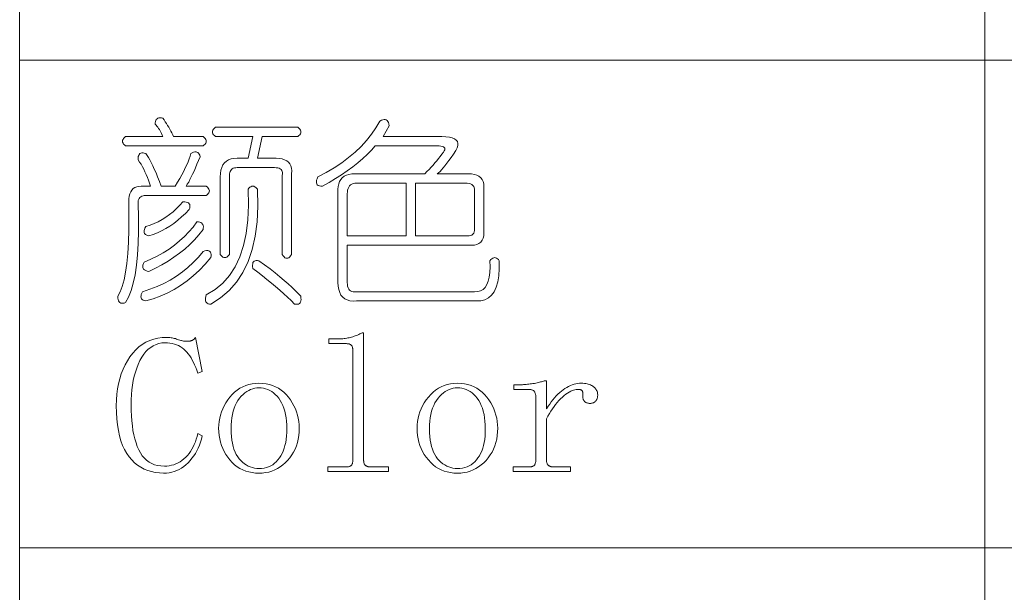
# Model space of a CAD drawing. Extents: x 1 to 297, y 1 to 210.
# Tile 120 of 171: x 220.3 to 231.19, y 50.57 to 56.9. Entities that reach past the tile are written whole.
import ezdxf

# ---------------------------------------------------------------- set-up
doc = ezdxf.new("R2010")
doc.units = 0

msp = doc.modelspace()

# ---------------------------------------------------------------- linework, layer by layer
at = {"color": 7, "lineweight": 13}
for p, q in [((220.3, 65.898), (220.3, 29.51)), ((230.974, 61.841), (230.974, 29.51)), ((220.3, 56.453), (295.449, 56.453)), ((220.3, 51.064), (295.449, 51.064))]:
    msp.add_line(p, q, dxfattribs=at)
for points in [[(221.883, 55.815), (221.897, 55.795), (221.91, 55.774), (221.923, 55.754), (221.935, 55.733), (221.948, 55.713), (221.959, 55.692), (221.971, 55.671), (221.982, 55.651), (221.993, 55.63), (222.003, 55.61), (222.329, 55.61), (222.341, 55.599), (222.351, 55.589), (222.358, 55.579), (222.362, 55.569), (222.363, 55.558), (222.362, 55.548), (222.358, 55.538), (222.351, 55.527), (222.341, 55.517), (222.329, 55.507), (221.472, 55.507), (221.46, 55.517), (221.45, 55.527), (221.443, 55.538), (221.439, 55.548), (221.438, 55.558), (221.439, 55.569), (221.443, 55.579), (221.45, 55.589), (221.46, 55.599), (221.472, 55.61), (221.883, 55.61), (221.876, 55.627), (221.869, 55.643), (221.861, 55.658), (221.853, 55.673), (221.845, 55.687), (221.836, 55.7), (221.827, 55.713), (221.818, 55.725), (221.808, 55.736), (221.798, 55.747), (221.798, 55.763), (221.801, 55.777), (221.805, 55.789), (221.811, 55.799), (221.819, 55.807), (221.828, 55.813), (221.84, 55.816), (221.852, 55.818), (221.867, 55.818)], [(224.318, 55.61), (224.969, 55.61), (225.014, 55.608), (225.052, 55.604), (225.084, 55.596), (225.109, 55.585), (225.128, 55.571), (225.14, 55.554), (225.145, 55.534), (225.145, 55.511), (225.137, 55.485), (225.123, 55.455), (225.097, 55.416), (225.071, 55.379), (225.047, 55.346), (225.025, 55.316), (225.003, 55.288), (224.983, 55.264), (224.965, 55.243), (224.948, 55.225), (224.932, 55.21), (224.918, 55.198), (225.26, 55.198), (225.296, 55.197), (225.328, 55.191), (225.355, 55.183), (225.378, 55.171), (225.398, 55.155), (225.413, 55.137), (225.424, 55.114), (225.431, 55.089), (225.433, 55.059), (225.432, 55.027), (225.432, 54.581), (225.433, 54.546), (225.431, 54.514), (225.424, 54.487), (225.413, 54.463), (225.398, 54.444), (225.378, 54.429), (225.355, 54.418), (225.328, 54.411), (225.296, 54.408), (225.26, 54.41), (223.923, 54.41), (223.923, 53.998), (223.924, 53.976), (223.927, 53.956), (223.933, 53.939), (223.94, 53.924), (223.949, 53.913), (223.96, 53.904), (223.974, 53.898), (223.989, 53.894), (224.007, 53.893), (224.026, 53.895), (225.329, 53.895), (225.365, 53.896), (225.396, 53.904), (225.424, 53.919), (225.447, 53.942), (225.466, 53.973), (225.481, 54.011), (225.492, 54.056), (225.499, 54.109), (225.502, 54.17), (225.5, 54.238), (225.511, 54.251), (225.521, 54.26), (225.531, 54.267), (225.542, 54.271), (225.552, 54.273), (225.562, 54.271), (225.572, 54.267), (225.583, 54.26), (225.593, 54.251), (225.603, 54.238), (225.604, 54.151), (225.599, 54.072), (225.587, 54.004), (225.57, 53.945), (225.548, 53.895), (225.519, 53.856), (225.485, 53.826), (225.444, 53.805), (225.398, 53.794), (225.346, 53.793), (224.026, 53.793), (223.987, 53.792), (223.952, 53.795), (223.921, 53.804), (223.895, 53.817), (223.872, 53.835), (223.853, 53.858), (223.839, 53.886), (223.829, 53.919), (223.823, 53.956), (223.82, 53.998), (223.82, 55.027), (223.822, 55.059), (223.828, 55.089), (223.837, 55.114), (223.851, 55.137), (223.868, 55.155), (223.888, 55.171), (223.913, 55.183), (223.941, 55.191), (223.973, 55.197), (224.009, 55.198), (224.78, 55.198), (224.804, 55.222), (224.827, 55.246), (224.849, 55.27), (224.871, 55.294), (224.892, 55.318), (224.912, 55.342), (224.932, 55.366), (224.951, 55.39), (224.969, 55.414), (224.986, 55.438), (224.995, 55.451), (225, 55.463), (225.002, 55.473), (225, 55.482), (224.995, 55.49), (224.986, 55.496), (224.974, 55.501), (224.959, 55.504), (224.94, 55.506), (224.918, 55.507), (224.232, 55.507), (224.189, 55.459), (224.143, 55.412), (224.093, 55.366), (224.04, 55.32), (223.983, 55.275), (223.923, 55.231), (223.86, 55.188), (223.793, 55.145), (223.723, 55.103), (223.649, 55.061), (223.63, 55.062), (223.614, 55.065), (223.601, 55.07), (223.591, 55.078), (223.585, 55.087), (223.581, 55.098), (223.581, 55.112), (223.583, 55.127), (223.589, 55.144), (223.598, 55.164), (223.691, 55.213), (223.779, 55.266), (223.861, 55.32), (223.938, 55.378), (224.009, 55.438), (224.075, 55.501), (224.135, 55.567), (224.19, 55.636), (224.239, 55.707), (224.283, 55.781), (224.3, 55.79), (224.315, 55.796), (224.329, 55.798), (224.341, 55.798), (224.352, 55.794), (224.362, 55.787), (224.37, 55.778), (224.377, 55.765), (224.382, 55.749), (224.386, 55.73)], [(223.375, 55.713), (223.387, 55.702), (223.397, 55.692), (223.404, 55.682), (223.408, 55.671), (223.409, 55.661), (223.408, 55.651), (223.404, 55.641), (223.397, 55.63), (223.387, 55.62), (223.375, 55.61), (222.98, 55.61), (222.929, 55.37), (223.135, 55.37), (223.17, 55.368), (223.202, 55.363), (223.229, 55.354), (223.253, 55.342), (223.272, 55.327), (223.287, 55.308), (223.298, 55.286), (223.305, 55.26), (223.308, 55.231), (223.306, 55.198), (223.306, 54.307), (223.296, 54.291), (223.286, 54.279), (223.275, 54.271), (223.265, 54.266), (223.255, 54.264), (223.244, 54.266), (223.234, 54.271), (223.224, 54.279), (223.214, 54.291), (223.203, 54.307), (223.203, 55.181), (223.206, 55.197), (223.205, 55.212), (223.203, 55.225), (223.198, 55.236), (223.19, 55.245), (223.181, 55.253), (223.169, 55.259), (223.154, 55.263), (223.137, 55.266), (223.118, 55.267), (222.706, 55.267), (222.69, 55.266), (222.675, 55.263), (222.662, 55.259), (222.651, 55.253), (222.642, 55.245), (222.634, 55.236), (222.628, 55.225), (222.624, 55.212), (222.621, 55.197), (222.62, 55.181), (222.62, 54.307), (222.61, 54.295), (222.6, 54.285), (222.59, 54.278), (222.579, 54.274), (222.569, 54.273), (222.559, 54.274), (222.548, 54.278), (222.538, 54.285), (222.528, 54.295), (222.518, 54.307), (222.518, 55.164), (222.52, 55.203), (222.525, 55.238), (222.535, 55.269), (222.548, 55.296), (222.565, 55.318), (222.586, 55.337), (222.61, 55.351), (222.638, 55.362), (222.67, 55.368), (222.706, 55.37), (222.826, 55.37), (222.878, 55.61), (222.466, 55.61), (222.454, 55.62), (222.444, 55.63), (222.437, 55.641), (222.433, 55.651), (222.432, 55.661), (222.433, 55.671), (222.437, 55.682), (222.444, 55.692), (222.454, 55.702), (222.466, 55.713)], [(221.695, 55.421), (221.709, 55.402), (221.724, 55.379), (221.739, 55.353), (221.755, 55.322), (221.772, 55.288), (221.789, 55.25), (221.808, 55.209), (221.826, 55.163), (221.846, 55.114), (221.866, 55.061), (222.02, 55.061), (222.047, 55.105), (222.071, 55.147), (222.094, 55.187), (222.114, 55.226), (222.132, 55.263), (222.148, 55.298), (222.162, 55.331), (222.174, 55.363), (222.184, 55.393), (222.192, 55.421), (222.208, 55.43), (222.223, 55.436), (222.237, 55.44), (222.25, 55.44), (222.26, 55.438), (222.27, 55.434), (222.278, 55.426), (222.285, 55.416), (222.291, 55.403), (222.295, 55.387), (222.278, 55.344), (222.261, 55.303), (222.245, 55.264), (222.229, 55.228), (222.213, 55.194), (222.198, 55.163), (222.183, 55.134), (222.169, 55.107), (222.154, 55.083), (222.14, 55.061), (222.363, 55.061), (222.376, 55.051), (222.385, 55.041), (222.392, 55.03), (222.396, 55.02), (222.398, 55.01), (222.396, 54.999), (222.392, 54.989), (222.385, 54.979), (222.376, 54.969), (222.363, 54.958), (221.695, 54.958), (221.678, 54.957), (221.664, 54.955), (221.651, 54.951), (221.64, 54.945), (221.63, 54.937), (221.623, 54.927), (221.617, 54.916), (221.612, 54.903), (221.61, 54.889), (221.609, 54.873), (221.614, 54.714), (221.615, 54.565), (221.611, 54.428), (221.604, 54.302), (221.592, 54.187), (221.576, 54.083), (221.556, 53.989), (221.532, 53.907), (221.504, 53.836), (221.472, 53.775), (221.456, 53.77), (221.441, 53.767), (221.428, 53.767), (221.417, 53.77), (221.408, 53.775), (221.4, 53.784), (221.394, 53.795), (221.39, 53.808), (221.387, 53.825), (221.386, 53.844), (221.412, 53.892), (221.435, 53.952), (221.455, 54.025), (221.471, 54.11), (221.485, 54.208), (221.495, 54.319), (221.503, 54.443), (221.507, 54.579), (221.508, 54.728), (221.506, 54.89), (221.508, 54.922), (221.512, 54.951), (221.519, 54.977), (221.528, 54.999), (221.54, 55.018), (221.556, 55.034), (221.573, 55.046), (221.594, 55.054), (221.617, 55.059), (221.643, 55.061), (221.746, 55.061), (221.736, 55.095), (221.724, 55.128), (221.712, 55.159), (221.7, 55.19), (221.686, 55.22), (221.672, 55.248), (221.657, 55.276), (221.642, 55.303), (221.626, 55.328), (221.609, 55.353), (221.61, 55.372), (221.612, 55.388), (221.617, 55.402), (221.623, 55.413), (221.63, 55.421), (221.64, 55.427), (221.651, 55.429), (221.664, 55.429), (221.678, 55.427)], [(224.575, 55.095), (224.026, 55.095), (224.007, 55.094), (223.989, 55.091), (223.974, 55.085), (223.96, 55.076), (223.949, 55.065), (223.94, 55.052), (223.933, 55.037), (223.927, 55.019), (223.924, 54.998), (223.923, 54.975), (223.923, 54.513), (224.575, 54.513)], [(225.226, 55.095), (224.678, 55.095), (224.678, 54.513), (225.226, 54.513), (225.249, 54.511), (225.269, 54.511), (225.286, 54.515), (225.3, 54.521), (225.312, 54.53), (225.321, 54.541), (225.327, 54.556), (225.33, 54.573), (225.331, 54.593), (225.329, 54.615), (225.329, 54.993), (225.331, 55.012), (225.33, 55.03), (225.327, 55.045), (225.321, 55.058), (225.312, 55.07), (225.3, 55.079), (225.286, 55.086), (225.269, 55.091), (225.249, 55.094)], [(222.929, 55.027), (222.933, 54.841), (222.925, 54.669), (222.904, 54.51), (222.871, 54.363), (222.826, 54.23), (222.769, 54.109), (222.699, 54.002), (222.616, 53.908), (222.522, 53.827), (222.415, 53.758), (222.399, 53.759), (222.385, 53.762), (222.374, 53.768), (222.365, 53.775), (222.359, 53.784), (222.355, 53.795), (222.354, 53.809), (222.354, 53.824), (222.358, 53.842), (222.363, 53.861), (222.461, 53.919), (222.546, 53.99), (222.621, 54.074), (222.684, 54.171), (222.736, 54.281), (222.777, 54.404), (222.806, 54.54), (222.824, 54.69), (222.831, 54.852), (222.826, 55.027), (222.836, 55.039), (222.847, 55.049), (222.857, 55.056), (222.867, 55.06), (222.878, 55.061), (222.888, 55.06), (222.898, 55.056), (222.908, 55.049), (222.919, 55.039)], [(222.106, 54.89), (222.125, 54.889), (222.142, 54.886), (222.156, 54.882), (222.167, 54.876), (222.175, 54.868), (222.18, 54.859), (222.183, 54.848), (222.183, 54.835), (222.18, 54.82), (222.175, 54.804), (222.133, 54.761), (222.091, 54.721), (222.048, 54.684), (222.005, 54.65), (221.96, 54.62), (221.916, 54.592), (221.87, 54.568), (221.824, 54.546), (221.777, 54.528), (221.729, 54.513), (221.713, 54.517), (221.7, 54.522), (221.69, 54.529), (221.682, 54.537), (221.678, 54.547), (221.676, 54.558), (221.676, 54.57), (221.68, 54.584), (221.686, 54.599), (221.695, 54.615), (221.742, 54.631), (221.788, 54.648), (221.833, 54.669), (221.876, 54.692), (221.918, 54.718), (221.958, 54.747), (221.997, 54.779), (222.035, 54.813), (222.071, 54.85)], [(222.329, 54.581), (222.283, 54.524), (222.234, 54.469), (222.181, 54.417), (222.126, 54.367), (222.068, 54.32), (222.006, 54.275), (221.941, 54.232), (221.874, 54.192), (221.803, 54.154), (221.729, 54.118), (221.71, 54.122), (221.694, 54.128), (221.681, 54.135), (221.671, 54.143), (221.665, 54.153), (221.661, 54.164), (221.661, 54.176), (221.663, 54.19), (221.669, 54.205), (221.678, 54.221), (221.751, 54.253), (221.822, 54.288), (221.888, 54.326), (221.952, 54.367), (222.012, 54.41), (222.068, 54.456), (222.122, 54.504), (222.171, 54.556), (222.218, 54.61), (222.26, 54.667), (222.277, 54.666), (222.291, 54.663), (222.303, 54.659), (222.313, 54.653), (222.32, 54.645), (222.326, 54.636), (222.33, 54.625), (222.332, 54.612), (222.331, 54.597)], [(222.415, 54.273), (222.352, 54.2), (222.287, 54.133), (222.22, 54.071), (222.151, 54.015), (222.08, 53.964), (222.007, 53.919), (221.932, 53.879), (221.855, 53.845), (221.776, 53.816), (221.695, 53.793), (221.679, 53.797), (221.666, 53.802), (221.656, 53.809), (221.648, 53.817), (221.643, 53.827), (221.641, 53.838), (221.642, 53.85), (221.645, 53.864), (221.652, 53.879), (221.66, 53.895), (221.741, 53.922), (221.819, 53.952), (221.893, 53.986), (221.965, 54.024), (222.033, 54.067), (222.099, 54.114), (222.161, 54.164), (222.22, 54.219), (222.276, 54.278), (222.329, 54.341), (222.348, 54.347), (222.365, 54.349), (222.38, 54.349), (222.392, 54.347), (222.402, 54.341), (222.409, 54.333), (222.414, 54.322), (222.417, 54.308), (222.417, 54.292)], [(222.946, 54.238), (223.009, 54.191), (223.069, 54.146), (223.125, 54.102), (223.177, 54.06), (223.225, 54.02), (223.269, 53.981), (223.31, 53.944), (223.347, 53.909), (223.38, 53.876), (223.409, 53.844), (223.411, 53.825), (223.412, 53.808), (223.41, 53.793), (223.406, 53.781), (223.4, 53.771), (223.393, 53.764), (223.383, 53.759), (223.371, 53.756), (223.357, 53.756), (223.34, 53.758), (223.302, 53.796), (223.262, 53.834), (223.22, 53.873), (223.176, 53.912), (223.13, 53.951), (223.083, 53.991), (223.034, 54.031), (222.984, 54.071), (222.932, 54.112), (222.878, 54.153), (222.875, 54.172), (222.875, 54.189), (222.877, 54.204), (222.88, 54.216), (222.886, 54.225), (222.894, 54.233), (222.904, 54.238), (222.916, 54.24), (222.93, 54.241)], [(221.892, 51.89), (221.845, 51.892), (221.8, 51.897), (221.757, 51.906), (221.716, 51.919), (221.677, 51.935), (221.639, 51.955), (221.604, 51.978), (221.571, 52.005), (221.54, 52.036), (221.51, 52.07), (221.484, 52.108), (221.46, 52.15), (221.438, 52.196), (221.42, 52.247), (221.404, 52.301), (221.392, 52.36), (221.382, 52.423), (221.375, 52.489), (221.37, 52.56), (221.369, 52.635), (221.371, 52.699), (221.375, 52.761), (221.383, 52.821), (221.393, 52.878), (221.407, 52.933), (221.423, 52.986), (221.443, 53.037), (221.465, 53.085), (221.491, 53.131), (221.519, 53.175), (221.55, 53.216), (221.583, 53.253), (221.619, 53.285), (221.656, 53.313), (221.696, 53.336), (221.738, 53.355), (221.782, 53.37), (221.828, 53.381), (221.876, 53.388), (221.926, 53.39), (221.938, 53.39), (221.95, 53.389), (221.962, 53.388), (221.974, 53.386), (221.986, 53.384), (221.998, 53.382), (222.01, 53.379), (222.022, 53.376), (222.034, 53.372), (222.046, 53.368), (222.058, 53.364), (222.07, 53.361), (222.081, 53.357), (222.091, 53.355), (222.102, 53.352), (222.112, 53.35), (222.122, 53.349), (222.131, 53.348), (222.14, 53.347), (222.149, 53.347), (222.156, 53.347), (222.162, 53.347), (222.168, 53.348), (222.174, 53.348), (222.18, 53.349), (222.186, 53.35), (222.191, 53.351), (222.196, 53.352), (222.2, 53.354), (222.205, 53.355), (222.209, 53.357), (222.213, 53.36), (222.217, 53.362), (222.221, 53.365), (222.225, 53.368), (222.229, 53.372), (222.233, 53.376), (222.236, 53.38), (222.24, 53.385), (222.243, 53.39), (222.32, 53.013), (222.269, 52.995), (222.258, 53.027), (222.247, 53.058), (222.235, 53.086), (222.222, 53.113), (222.209, 53.139), (222.195, 53.163), (222.18, 53.186), (222.165, 53.207), (222.149, 53.226), (222.132, 53.244), (222.114, 53.26), (222.096, 53.275), (222.076, 53.288), (222.055, 53.299), (222.033, 53.308), (222.011, 53.316), (221.987, 53.322), (221.962, 53.326), (221.936, 53.329), (221.909, 53.33), (221.874, 53.328), (221.84, 53.322), (221.808, 53.312), (221.778, 53.298), (221.749, 53.28), (221.722, 53.259), (221.697, 53.233), (221.673, 53.204), (221.651, 53.17), (221.63, 53.133), (221.612, 53.092), (221.595, 53.05), (221.58, 53.006), (221.567, 52.96), (221.557, 52.912), (221.548, 52.862), (221.541, 52.81), (221.536, 52.757), (221.533, 52.701), (221.532, 52.644), (221.533, 52.582), (221.535, 52.523), (221.54, 52.466), (221.546, 52.412), (221.553, 52.361), (221.563, 52.313), (221.574, 52.267), (221.587, 52.224), (221.601, 52.184), (221.618, 52.147), (221.636, 52.113), (221.656, 52.082), (221.679, 52.055), (221.704, 52.032), (221.731, 52.012), (221.761, 51.996), (221.792, 51.983), (221.826, 51.974), (221.862, 51.969), (221.9, 51.967), (221.928, 51.968), (221.954, 51.971), (221.979, 51.976), (222.004, 51.983), (222.028, 51.992), (222.051, 52.002), (222.074, 52.015), (222.095, 52.03), (222.116, 52.047), (222.136, 52.065), (222.155, 52.086), (222.173, 52.107), (222.19, 52.13), (222.205, 52.155), (222.219, 52.18), (222.231, 52.207), (222.243, 52.235), (222.253, 52.264), (222.262, 52.295), (222.269, 52.327), (222.32, 52.301), (222.311, 52.266), (222.3, 52.232), (222.288, 52.199), (222.275, 52.167), (222.259, 52.137), (222.243, 52.108), (222.225, 52.081), (222.205, 52.054), (222.184, 52.029), (222.162, 52.005), (222.138, 51.983), (222.114, 51.964), (222.089, 51.946), (222.063, 51.931), (222.037, 51.919), (222.009, 51.908), (221.981, 51.9), (221.952, 51.894), (221.922, 51.891)], [(223.812, 53.373), (223.827, 53.373), (223.842, 53.373), (223.857, 53.374), (223.872, 53.375), (223.887, 53.377), (223.901, 53.379), (223.916, 53.381), (223.93, 53.384), (223.944, 53.386), (223.958, 53.39), (223.971, 53.393), (223.985, 53.397), (223.998, 53.402), (224.011, 53.406), (224.024, 53.411), (224.037, 53.416), (224.049, 53.422), (224.062, 53.428), (224.074, 53.434), (224.086, 53.441), (224.103, 53.441), (224.103, 52.027), (224.104, 52.02), (224.104, 52.014), (224.105, 52.008), (224.107, 52.002), (224.109, 51.997), (224.111, 51.992), (224.114, 51.987), (224.117, 51.983), (224.121, 51.979), (224.125, 51.975), (224.129, 51.972), (224.134, 51.969), (224.139, 51.967), (224.144, 51.964), (224.149, 51.963), (224.155, 51.961), (224.161, 51.96), (224.167, 51.959), (224.174, 51.958), (224.18, 51.958), (224.378, 51.958), (224.378, 51.907), (223.709, 51.907), (223.709, 51.958), (223.906, 51.958), (223.915, 51.958), (223.922, 51.959), (223.93, 51.96), (223.936, 51.961), (223.943, 51.963), (223.948, 51.964), (223.954, 51.967), (223.958, 51.969), (223.963, 51.972), (223.966, 51.975), (223.969, 51.979), (223.972, 51.983), (223.975, 51.987), (223.977, 51.992), (223.979, 51.997), (223.981, 52.002), (223.982, 52.008), (223.983, 52.014), (223.983, 52.02), (223.983, 52.027), (223.983, 53.253), (223.983, 53.259), (223.983, 53.266), (223.982, 53.272), (223.981, 53.277), (223.979, 53.283), (223.977, 53.288), (223.975, 53.292), (223.972, 53.296), (223.969, 53.3), (223.966, 53.304), (223.963, 53.307), (223.958, 53.31), (223.954, 53.313), (223.948, 53.315), (223.943, 53.317), (223.936, 53.318), (223.93, 53.32), (223.922, 53.32), (223.915, 53.321), (223.906, 53.321), (223.718, 53.321), (223.718, 53.373)], [(223.392, 52.387), (223.391, 52.345), (223.387, 52.304), (223.38, 52.265), (223.371, 52.227), (223.36, 52.191), (223.346, 52.156), (223.329, 52.123), (223.31, 52.091), (223.288, 52.06), (223.263, 52.031), (223.237, 52.004), (223.21, 51.98), (223.181, 51.959), (223.151, 51.941), (223.12, 51.925), (223.087, 51.912), (223.054, 51.902), (223.019, 51.895), (222.983, 51.891), (222.946, 51.89), (222.907, 51.891), (222.87, 51.896), (222.834, 51.903), (222.8, 51.913), (222.767, 51.926), (222.736, 51.942), (222.706, 51.961), (222.677, 51.983), (222.65, 52.008), (222.625, 52.035), (222.601, 52.065), (222.58, 52.096), (222.561, 52.128), (222.545, 52.162), (222.532, 52.196), (222.52, 52.232), (222.512, 52.269), (222.505, 52.307), (222.502, 52.346), (222.5, 52.387), (222.502, 52.424), (222.505, 52.461), (222.512, 52.497), (222.52, 52.532), (222.532, 52.567), (222.545, 52.601), (222.561, 52.634), (222.58, 52.667), (222.601, 52.699), (222.625, 52.73), (222.65, 52.759), (222.677, 52.785), (222.706, 52.808), (222.736, 52.828), (222.767, 52.845), (222.8, 52.859), (222.834, 52.87), (222.87, 52.878), (222.907, 52.882), (222.946, 52.884), (222.986, 52.882), (223.025, 52.878), (223.062, 52.87), (223.097, 52.859), (223.13, 52.845), (223.162, 52.828), (223.192, 52.808), (223.22, 52.785), (223.247, 52.759), (223.272, 52.73), (223.295, 52.699), (223.315, 52.667), (223.333, 52.634), (223.349, 52.601), (223.362, 52.567), (223.373, 52.532), (223.381, 52.497), (223.387, 52.461), (223.391, 52.424)], [(222.638, 52.378), (222.639, 52.335), (222.641, 52.294), (222.646, 52.255), (222.652, 52.219), (222.66, 52.184), (222.67, 52.153), (222.682, 52.123), (222.695, 52.096), (222.711, 52.071), (222.728, 52.048), (222.746, 52.028), (222.765, 52.01), (222.785, 51.994), (222.806, 51.98), (222.827, 51.968), (222.85, 51.958), (222.873, 51.951), (222.896, 51.945), (222.921, 51.942), (222.946, 51.941), (222.975, 51.942), (223.002, 51.946), (223.028, 51.952), (223.052, 51.96), (223.076, 51.97), (223.098, 51.983), (223.119, 51.998), (223.138, 52.015), (223.156, 52.035), (223.173, 52.057), (223.189, 52.081), (223.203, 52.107), (223.215, 52.134), (223.225, 52.164), (223.234, 52.195), (223.242, 52.228), (223.247, 52.263), (223.252, 52.3), (223.254, 52.338), (223.255, 52.378), (223.254, 52.422), (223.251, 52.463), (223.247, 52.502), (223.24, 52.539), (223.232, 52.574), (223.222, 52.607), (223.211, 52.638), (223.197, 52.666), (223.182, 52.693), (223.165, 52.717), (223.146, 52.739), (223.127, 52.759), (223.107, 52.776), (223.087, 52.791), (223.065, 52.804), (223.043, 52.814), (223.02, 52.822), (222.996, 52.828), (222.972, 52.831), (222.946, 52.833), (222.922, 52.831), (222.899, 52.828), (222.877, 52.822), (222.854, 52.814), (222.833, 52.804), (222.811, 52.791), (222.791, 52.776), (222.771, 52.759), (222.751, 52.739), (222.732, 52.717), (222.714, 52.693), (222.698, 52.666), (222.684, 52.638), (222.672, 52.607), (222.661, 52.574), (222.653, 52.539), (222.646, 52.502), (222.641, 52.463), (222.639, 52.422)], [(225.586, 52.387), (225.585, 52.345), (225.581, 52.304), (225.575, 52.265), (225.566, 52.227), (225.554, 52.191), (225.54, 52.156), (225.523, 52.123), (225.504, 52.091), (225.482, 52.06), (225.458, 52.031), (225.431, 52.004), (225.404, 51.98), (225.375, 51.959), (225.345, 51.941), (225.314, 51.925), (225.282, 51.912), (225.248, 51.902), (225.214, 51.895), (225.178, 51.891), (225.14, 51.89), (225.102, 51.891), (225.065, 51.896), (225.029, 51.903), (224.994, 51.913), (224.962, 51.926), (224.93, 51.942), (224.9, 51.961), (224.872, 51.983), (224.845, 52.008), (224.819, 52.035), (224.795, 52.065), (224.774, 52.096), (224.756, 52.128), (224.74, 52.162), (224.726, 52.196), (224.715, 52.232), (224.706, 52.269), (224.7, 52.307), (224.696, 52.346), (224.695, 52.387), (224.696, 52.424), (224.7, 52.461), (224.706, 52.497), (224.715, 52.532), (224.726, 52.567), (224.74, 52.601), (224.756, 52.634), (224.774, 52.667), (224.795, 52.699), (224.819, 52.73), (224.845, 52.759), (224.872, 52.785), (224.9, 52.808), (224.93, 52.828), (224.962, 52.845), (224.994, 52.859), (225.029, 52.87), (225.065, 52.878), (225.102, 52.882), (225.14, 52.884), (225.181, 52.882), (225.219, 52.878), (225.256, 52.87), (225.291, 52.859), (225.325, 52.845), (225.356, 52.828), (225.386, 52.808), (225.415, 52.785), (225.441, 52.759), (225.466, 52.73), (225.489, 52.699), (225.509, 52.667), (225.527, 52.634), (225.543, 52.601), (225.556, 52.567), (225.567, 52.532), (225.575, 52.497), (225.581, 52.461), (225.585, 52.424)], [(224.832, 52.378), (224.833, 52.335), (224.836, 52.294), (224.84, 52.255), (224.846, 52.219), (224.854, 52.184), (224.864, 52.153), (224.876, 52.123), (224.89, 52.096), (224.905, 52.071), (224.922, 52.048), (224.94, 52.028), (224.959, 52.01), (224.979, 51.994), (225, 51.98), (225.022, 51.968), (225.044, 51.958), (225.067, 51.951), (225.091, 51.945), (225.115, 51.942), (225.14, 51.941), (225.169, 51.942), (225.196, 51.946), (225.222, 51.952), (225.247, 51.96), (225.27, 51.97), (225.292, 51.983), (225.313, 51.998), (225.332, 52.015), (225.351, 52.035), (225.368, 52.057), (225.383, 52.081), (225.397, 52.107), (225.409, 52.134), (225.42, 52.164), (225.429, 52.195), (225.436, 52.228), (225.442, 52.263), (225.446, 52.3), (225.448, 52.338), (225.449, 52.378), (225.448, 52.422), (225.445, 52.463), (225.441, 52.502), (225.435, 52.539), (225.427, 52.574), (225.417, 52.607), (225.405, 52.638), (225.391, 52.666), (225.376, 52.693), (225.359, 52.717), (225.341, 52.739), (225.322, 52.759), (225.302, 52.776), (225.281, 52.791), (225.259, 52.804), (225.237, 52.814), (225.214, 52.822), (225.19, 52.828), (225.166, 52.831), (225.14, 52.833), (225.117, 52.831), (225.094, 52.828), (225.071, 52.822), (225.049, 52.814), (225.027, 52.804), (225.006, 52.791), (224.985, 52.776), (224.965, 52.759), (224.945, 52.739), (224.926, 52.717), (224.908, 52.693), (224.892, 52.666), (224.878, 52.638), (224.866, 52.607), (224.855, 52.574), (224.847, 52.539), (224.84, 52.502), (224.836, 52.463), (224.833, 52.422)], [(226.126, 52.601), (226.143, 52.628), (226.161, 52.653), (226.179, 52.678), (226.197, 52.701), (226.215, 52.722), (226.234, 52.743), (226.252, 52.762), (226.272, 52.779), (226.291, 52.796), (226.31, 52.811), (226.33, 52.825), (226.35, 52.837), (226.37, 52.848), (226.39, 52.858), (226.41, 52.866), (226.43, 52.872), (226.451, 52.877), (226.471, 52.881), (226.491, 52.883), (226.512, 52.884), (226.529, 52.884), (226.545, 52.882), (226.56, 52.881), (226.574, 52.878), (226.588, 52.874), (226.601, 52.87), (226.613, 52.865), (226.624, 52.859), (226.635, 52.853), (226.645, 52.845), (226.654, 52.838), (226.662, 52.83), (226.669, 52.821), (226.675, 52.813), (226.68, 52.804), (226.684, 52.795), (226.688, 52.785), (226.69, 52.776), (226.691, 52.766), (226.692, 52.755), (226.692, 52.747), (226.691, 52.739), (226.69, 52.731), (226.688, 52.724), (226.687, 52.717), (226.684, 52.71), (226.681, 52.704), (226.678, 52.698), (226.675, 52.692), (226.67, 52.687), (226.666, 52.682), (226.661, 52.678), (226.656, 52.674), (226.65, 52.67), (226.644, 52.668), (226.637, 52.665), (226.63, 52.663), (226.622, 52.662), (226.615, 52.661), (226.606, 52.661), (226.598, 52.661), (226.59, 52.662), (226.582, 52.663), (226.575, 52.665), (226.569, 52.668), (226.562, 52.67), (226.557, 52.674), (226.551, 52.678), (226.546, 52.682), (226.542, 52.687), (226.538, 52.692), (226.535, 52.698), (226.532, 52.704), (226.53, 52.71), (226.528, 52.717), (226.527, 52.724), (226.527, 52.731), (226.527, 52.739), (226.528, 52.747), (226.529, 52.755), (226.529, 52.761), (226.529, 52.765), (226.528, 52.77), (226.528, 52.775), (226.527, 52.779), (226.526, 52.783), (226.525, 52.787), (226.524, 52.791), (226.522, 52.795), (226.52, 52.798), (226.518, 52.802), (226.516, 52.804), (226.512, 52.807), (226.508, 52.809), (226.503, 52.811), (226.498, 52.813), (226.492, 52.814), (226.485, 52.815), (226.477, 52.815), (226.469, 52.815), (226.455, 52.815), (226.44, 52.812), (226.425, 52.808), (226.409, 52.802), (226.393, 52.794), (226.376, 52.785), (226.358, 52.773), (226.34, 52.761), (226.321, 52.746), (226.302, 52.73), (226.282, 52.712), (226.263, 52.693), (226.245, 52.672), (226.226, 52.65), (226.209, 52.627), (226.191, 52.602), (226.174, 52.576), (226.158, 52.549), (226.142, 52.52), (226.126, 52.49), (226.126, 52.027), (226.126, 52.02), (226.127, 52.014), (226.128, 52.008), (226.13, 52.002), (226.132, 51.997), (226.134, 51.992), (226.137, 51.987), (226.14, 51.983), (226.144, 51.979), (226.148, 51.975), (226.152, 51.972), (226.157, 51.969), (226.162, 51.967), (226.167, 51.964), (226.172, 51.963), (226.178, 51.961), (226.184, 51.96), (226.19, 51.959), (226.197, 51.958), (226.203, 51.958), (226.392, 51.958), (226.392, 51.907), (225.758, 51.907), (225.758, 51.958), (225.929, 51.958), (225.937, 51.958), (225.945, 51.959), (225.952, 51.96), (225.959, 51.961), (225.965, 51.963), (225.971, 51.964), (225.976, 51.967), (225.981, 51.969), (225.985, 51.972), (225.989, 51.975), (225.992, 51.979), (225.995, 51.983), (225.998, 51.987), (226, 51.992), (226.002, 51.997), (226.003, 52.002), (226.005, 52.008), (226.006, 52.014), (226.006, 52.02), (226.006, 52.027), (226.006, 52.738), (226.006, 52.745), (226.006, 52.752), (226.005, 52.758), (226.003, 52.764), (226.002, 52.769), (226, 52.775), (225.998, 52.78), (225.995, 52.785), (225.992, 52.79), (225.989, 52.794), (225.985, 52.798), (225.981, 52.802), (225.976, 52.805), (225.971, 52.808), (225.965, 52.81), (225.959, 52.812), (225.952, 52.814), (225.945, 52.815), (225.937, 52.815), (225.929, 52.815), (225.766, 52.815), (225.766, 52.867), (225.835, 52.867), (225.847, 52.867), (225.86, 52.867), (225.873, 52.868), (225.886, 52.869), (225.9, 52.87), (225.914, 52.872), (225.929, 52.873), (225.944, 52.875), (225.96, 52.877), (225.976, 52.88), (225.992, 52.882), (226.007, 52.885), (226.022, 52.888), (226.035, 52.891), (226.048, 52.894), (226.06, 52.897), (226.071, 52.9), (226.082, 52.903), (226.092, 52.906), (226.1, 52.91), (226.126, 52.91)]]:
    msp.add_lwpolyline(points, close=True, dxfattribs=at)

doc.saveas('drawing.dxf')
